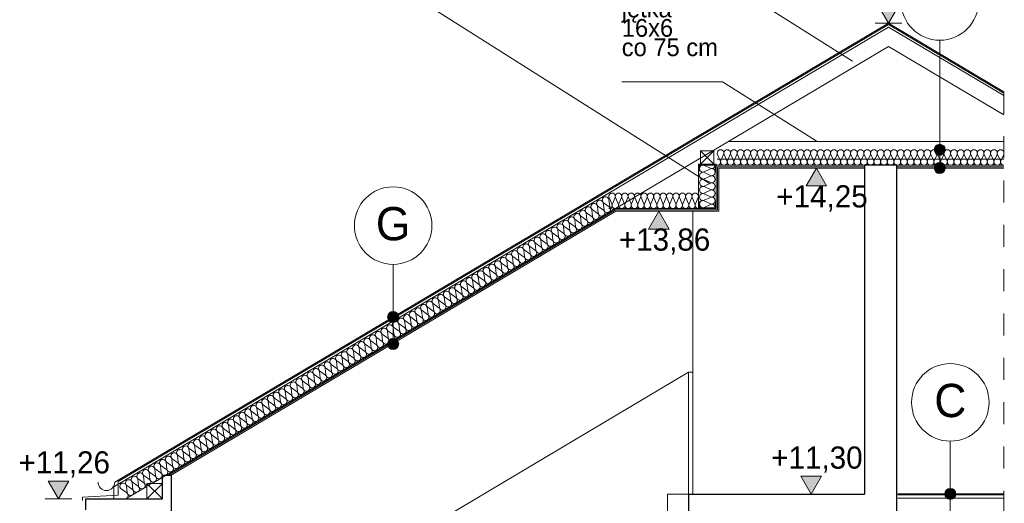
# Model space of a CAD drawing. Extents: x -394022 to -71759, y -12022 to 18278.
# Tile 26 of 91: x -237627 to -228738, y 7768 to 12132. Entities that reach past the tile are written whole.
import ezdxf

# ---------------------------------------------------------------- set-up
doc = ezdxf.new("R2010")
doc.units = 0
doc.header["$MEASUREMENT"] = 0
doc.linetypes.add('Przerywana', pattern=[400, 200, -200])
for name, color, linetype in [('Arch opisy', 7, 'Continuous'), ('Arch wymiary', 7, 'Continuous'), ('INWENT STROPY', 7, 'Continuous')]:
    doc.layers.add(name, color=color, linetype=linetype)
for name, color, linetype, lineweight in [('Arch opisy_Nr_Pióra__21', 7, 'Continuous', 13), ('Arch wymiary_Nr_Pióra__21', 7, 'Continuous', 13), ('INWENT BALUSTRADY_Nr_Pióra__21', 7, 'Continuous', 13), ('INWENT DACH_Nr_Pióra__5', 7, 'Continuous', 13), ('INWENT ODWODNIENIE_Nr_Pióra__5', 7, 'Continuous', 13), ('INWENT OPISY_Nr_Pióra__21', 7, 'Continuous', 13), ('INWENT OPISY_Nr_Pióra__5', 7, 'Continuous', 13), ('INWENT STROPY_Nr_Pióra__21', 7, 'Continuous', 13), ('INWENT.ŚCIANY_Nr_Pióra__1', 7, 'Continuous', 25), ('INWENT.ŚCIANY_Nr_Pióra__21', 7, 'Continuous', 13), ('Inwentaryzacja Konst._Nr_Pióra__5', 7, 'Continuous', 13), ('Istniejące schody_Nr_Pióra__1', 7, 'Continuous', 25), ('Istniejące schody_Nr_Pióra__21', 7, 'Continuous', 13)]:
    doc.layers.add(name, color=color, linetype=linetype, lineweight=lineweight)
for name, color, linetype, lineweight, true_color in [('INWENT STROPY_Nr_Pióra__2', 7, 'Continuous', 13, 0x7f7f7f), ('INWENT STROPY_Nr_Pióra__25', 7, 'Continuous', 15, 0x40a5ff), ('Inwentaryzacja Konst._Nr_Pióra__24', 7, 'Continuous', 13, 0x029e21)]:
    doc.layers.add(name, color=color, linetype=linetype, lineweight=lineweight, true_color=true_color)
doc.styles.add('GENERATED_STYLE_1', font='txt')
doc.styles.add('GENERATED_STYLE_2', font='txt')
doc.styles.add('GENERATED_STYLE_8', font='txt')

# ---------------------------------------------------------------- blocks, each defined once
blk = doc.blocks.new('Izolacja cieplna 14_112', base_point=(-231499.2, 10428.2))
at = {"layer": 'INWENT STROPY_Nr_Pióra__2', "linetype": 'Continuous'}
for p, q in [((-232281.1, 10469.9), (-232305.1, 10526.5)), ((-232252.2, 10526.5), (-232276.3, 10469.9)), ((-232223.4, 10469.9), (-232247.4, 10526.5)), ((-232194.5, 10526.5), (-232218.5, 10469.9)), ((-232165.6, 10469.9), (-232189.6, 10526.5)), ((-232136.8, 10526.5), (-232160.8, 10469.9)), ((-232107.9, 10469.9), (-232131.9, 10526.5)), ((-232079, 10526.5), (-232103, 10469.9)), ((-232050.2, 10469.9), (-232074.2, 10526.5)), ((-232021.3, 10526.5), (-232045.3, 10469.9)), ((-231992.4, 10469.9), (-232016.4, 10526.5)), ((-231963.6, 10526.5), (-231987.6, 10469.9)), ((-231934.7, 10469.9), (-231958.7, 10526.5)), ((-231905.8, 10526.5), (-231929.8, 10469.9)), ((-231877, 10469.9), (-231901, 10526.5)), ((-231848.1, 10526.5), (-231872.1, 10469.9)), ((-231819.2, 10469.9), (-231843.2, 10526.5)), ((-231790.3, 10526.5), (-231814.4, 10469.9)), ((-231761.5, 10469.9), (-231785.5, 10526.5)), ((-231732.6, 10526.5), (-231756.6, 10469.9)), ((-231703.7, 10469.9), (-231727.8, 10526.5)), ((-231674.9, 10526.5), (-231698.9, 10469.9)), ((-231646, 10469.9), (-231670, 10526.5)), ((-231617.1, 10526.5), (-231641.2, 10469.9)), ((-231588.3, 10469.9), (-231612.3, 10526.5)), ((-231559.4, 10526.5), (-231583.4, 10469.9)), ((-231530.5, 10469.9), (-231554.6, 10526.5)), ((-231501.7, 10526.5), (-231525.7, 10469.9))]:
    blk.add_line(p, q, dxfattribs=at)
for centre, start_param, end_param in [((-232278.7, 10538.4), 1.158003, 5.125183), ((-232220.9, 10538.4), 1.158003, 5.125183), ((-232163.2, 10538.4), 1.158003, 5.125183), ((-232105.5, 10538.4), 1.158003, 5.125183), ((-232047.7, 10538.4), 1.158003, 5.125183), ((-231990, 10538.4), 1.158003, 5.125183), ((-231932.3, 10538.4), 1.158003, 5.125183), ((-231874.5, 10538.4), 1.158003, 5.125183), ((-231816.8, 10538.4), 1.158003, 5.125183), ((-231759.1, 10538.4), 1.158003, 5.125183), ((-231701.3, 10538.4), 1.158003, 5.125183), ((-231643.6, 10538.4), 1.158003, 5.125183), ((-231585.8, 10538.4), 1.158003, 5.125183), ((-231528.1, 10538.4), 1.158003, 5.125183), ((-232307.5, 10458), 0, 1.983589), ((-232249.8, 10458), 4.299595, 8.266774), ((-232192.1, 10458), 4.299595, 8.266774), ((-232134.3, 10458), 4.299595, 8.266774), ((-232076.6, 10458), 4.299595, 8.266774), ((-232018.9, 10458), 4.299595, 8.266774), ((-231961.1, 10458), 4.299595, 8.266774), ((-231903.4, 10458), 4.299595, 8.266774), ((-231845.7, 10458), 4.299595, 8.266774), ((-231787.9, 10458), 4.299595, 8.266774), ((-231730.2, 10458), 4.299595, 8.266774), ((-231672.5, 10458), 4.299595, 8.266774), ((-231614.7, 10458), 4.299595, 8.266774), ((-231557, 10458), 4.299595, 8.266774), ((-231499.2, 10458), 4.299596, 6.283185)]:
    blk.add_ellipse(centre, major_axis=(0, -29.8), ratio=0.969537, start_param=start_param, end_param=end_param, dxfattribs=at)
blk = doc.blocks.new('Izolacja cieplna 14_113', base_point=(-228740.7, 10818.2))
at = {"layer": 'INWENT STROPY_Nr_Pióra__2', "linetype": 'Continuous'}
for p, q in [((-231301.7, 10859.9), (-231326.7, 10916.5)), ((-231271.6, 10916.5), (-231296.6, 10859.9)), ((-231241.5, 10859.9), (-231266.5, 10916.5)), ((-231211.4, 10916.5), (-231236.4, 10859.9)), ((-231181.3, 10859.9), (-231206.3, 10916.5)), ((-231151.2, 10916.5), (-231176.2, 10859.9)), ((-231121.1, 10859.9), (-231146.1, 10916.5)), ((-231091, 10916.5), (-231116, 10859.9)), ((-231060.9, 10859.9), (-231085.9, 10916.5)), ((-231030.8, 10916.5), (-231055.8, 10859.9)), ((-231000.7, 10859.9), (-231025.7, 10916.5)), ((-230970.6, 10916.5), (-230995.6, 10859.9)), ((-230940.5, 10859.9), (-230965.5, 10916.5)), ((-230910.4, 10916.5), (-230935.4, 10859.9)), ((-230880.3, 10859.9), (-230905.3, 10916.5)), ((-230850.2, 10916.5), (-230875.2, 10859.9)), ((-230820.1, 10859.9), (-230845.1, 10916.5)), ((-230790, 10916.5), (-230815, 10859.9)), ((-230759.9, 10859.9), (-230784.9, 10916.5)), ((-230729.8, 10916.5), (-230754.8, 10859.9)), ((-230699.7, 10859.9), (-230724.7, 10916.5)), ((-230669.6, 10916.5), (-230694.6, 10859.9)), ((-230639.5, 10859.9), (-230664.5, 10916.5)), ((-230609.4, 10916.5), (-230634.4, 10859.9)), ((-230579.3, 10859.9), (-230604.3, 10916.5)), ((-230549.2, 10916.5), (-230574.2, 10859.9)), ((-230519.1, 10859.9), (-230544.1, 10916.5)), ((-230489, 10916.5), (-230514, 10859.9)), ((-230458.9, 10859.9), (-230483.9, 10916.5)), ((-230428.8, 10916.5), (-230453.8, 10859.9)), ((-230398.7, 10859.9), (-230423.7, 10916.5)), ((-230368.6, 10916.5), (-230393.6, 10859.9)), ((-230338.5, 10859.9), (-230363.5, 10916.5)), ((-230308.4, 10916.5), (-230333.4, 10859.9)), ((-230278.3, 10859.9), (-230303.3, 10916.5)), ((-230248.2, 10916.5), (-230273.2, 10859.9)), ((-230218.1, 10859.9), (-230243.1, 10916.5)), ((-230188, 10916.5), (-230213, 10859.9)), ((-230157.9, 10859.9), (-230182.9, 10916.5)), ((-230127.8, 10916.5), (-230152.8, 10859.9)), ((-230097.7, 10859.9), (-230122.7, 10916.5)), ((-230067.6, 10916.5), (-230092.6, 10859.9)), ((-230037.5, 10859.9), (-230062.5, 10916.5)), ((-230007.4, 10916.5), (-230032.4, 10859.9)), ((-229977.3, 10859.9), (-230002.3, 10916.5)), ((-229947.2, 10916.5), (-229972.2, 10859.9)), ((-229917.1, 10859.9), (-229942.1, 10916.5)), ((-229887, 10916.5), (-229912, 10859.9)), ((-229856.9, 10859.9), (-229881.9, 10916.5)), ((-229826.8, 10916.5), (-229851.8, 10859.9)), ((-229796.7, 10859.9), (-229821.7, 10916.5)), ((-229766.6, 10916.5), (-229791.6, 10859.9)), ((-229736.5, 10859.9), (-229761.5, 10916.5)), ((-229706.4, 10916.5), (-229731.4, 10859.9)), ((-229676.3, 10859.9), (-229701.3, 10916.5)), ((-229646.2, 10916.5), (-229671.2, 10859.9)), ((-229616.1, 10859.9), (-229641.1, 10916.5)), ((-229586, 10916.5), (-229611, 10859.9)), ((-229555.9, 10859.9), (-229580.9, 10916.5)), ((-229525.8, 10916.5), (-229550.8, 10859.9)), ((-229495.7, 10859.9), (-229520.7, 10916.5)), ((-229465.6, 10916.5), (-229490.6, 10859.9)), ((-229435.5, 10859.9), (-229460.5, 10916.5)), ((-229405.4, 10916.5), (-229430.4, 10859.9)), ((-229375.3, 10859.9), (-229400.3, 10916.5)), ((-229345.2, 10916.5), (-229370.2, 10859.9)), ((-229315.1, 10859.9), (-229340.1, 10916.5)), ((-229285, 10916.5), (-229310, 10859.9)), ((-229254.9, 10859.9), (-229279.9, 10916.5)), ((-229224.8, 10916.5), (-229249.8, 10859.9)), ((-229194.7, 10859.9), (-229219.7, 10916.5)), ((-229164.6, 10916.5), (-229189.6, 10859.9)), ((-229134.5, 10859.9), (-229159.5, 10916.5)), ((-229104.4, 10916.5), (-229129.4, 10859.9)), ((-229074.3, 10859.9), (-229099.3, 10916.5)), ((-229044.2, 10916.5), (-229069.2, 10859.9)), ((-229014.1, 10859.9), (-229039.1, 10916.5)), ((-228984, 10916.5), (-229009, 10859.9)), ((-228953.9, 10859.9), (-228978.9, 10916.5)), ((-228923.8, 10916.5), (-228948.8, 10859.9)), ((-228893.7, 10859.9), (-228918.7, 10916.5)), ((-228863.6, 10916.5), (-228888.6, 10859.9)), ((-228833.5, 10859.9), (-228858.5, 10916.5)), ((-228803.4, 10916.5), (-228828.4, 10859.9)), ((-228773.3, 10859.9), (-228798.3, 10916.5)), ((-228743.2, 10916.5), (-228768.2, 10859.9))]:
    blk.add_line(p, q, dxfattribs=at)
for centre, start_param, end_param in [((-231299.1, 10928.4), 2.728799, 6.695979), ((-231238.9, 10928.4), 2.728799, 6.695979), ((-231178.7, 10928.4), 2.728799, 6.695979), ((-231118.5, 10928.4), 2.728799, 6.695979), ((-231058.3, 10928.4), 2.728799, 6.695979), ((-230998.1, 10928.4), 2.728799, 6.695979), ((-230938, 10928.4), 2.728799, 6.695979), ((-230877.8, 10928.4), 2.728799, 6.695979), ((-230817.6, 10928.4), 2.728799, 6.695979), ((-230757.4, 10928.4), 2.728799, 6.695979), ((-230697.2, 10928.4), 2.728799, 6.695979), ((-230637, 10928.4), 2.728799, 6.695979), ((-230576.8, 10928.4), 2.728799, 6.695979), ((-230516.6, 10928.4), 2.728799, 6.695979), ((-230456.4, 10928.4), 2.728799, 6.695979), ((-230396.2, 10928.4), 2.728799, 6.695979), ((-230336, 10928.4), 2.728799, 6.695979), ((-230275.8, 10928.4), 2.728799, 6.695979), ((-230215.6, 10928.4), 2.728799, 6.695979), ((-230155.4, 10928.4), 2.728799, 6.695979), ((-230095.2, 10928.4), 2.728799, 6.695979), ((-230035, 10928.4), 2.728799, 6.695979), ((-229974.8, 10928.4), 2.728799, 6.695979), ((-229914.6, 10928.4), 2.728799, 6.695979), ((-229854.4, 10928.4), 2.728799, 6.695979), ((-229794.2, 10928.4), 2.728799, 6.695979), ((-229734, 10928.4), 2.728799, 6.695979), ((-229673.8, 10928.4), 2.728799, 6.695979), ((-229613.6, 10928.4), 2.728799, 6.695979), ((-229553.4, 10928.4), 2.728799, 6.695979), ((-229493.2, 10928.4), 2.728799, 6.695979), ((-229433, 10928.4), 2.728799, 6.695979), ((-229372.8, 10928.4), 2.728799, 6.695979), ((-229312.6, 10928.4), 2.728799, 6.695979), ((-229252.4, 10928.4), 2.728799, 6.695979), ((-229192.2, 10928.4), 2.728799, 6.695979), ((-229132, 10928.4), 2.728799, 6.695979), ((-229071.8, 10928.4), 2.728799, 6.695979), ((-229011.6, 10928.4), 2.728799, 6.695979), ((-228951.4, 10928.4), 2.728799, 6.695979), ((-228891.2, 10928.4), 2.728799, 6.695979), ((-228831, 10928.4), 2.728799, 6.695979), ((-228770.8, 10928.4), 2.728799, 6.695979), ((-231329.2, 10848), 1.570796, 3.554385), ((-231269, 10848), 5.870392, 9.837571), ((-231208.8, 10848), 5.870392, 9.837571), ((-231148.6, 10848), 5.870392, 9.837571), ((-231088.4, 10848), 5.870392, 9.837571), ((-231028.2, 10848), 5.870392, 9.837571), ((-230968, 10848), 5.870392, 9.837571), ((-230907.8, 10848), 5.870392, 9.837571), ((-230847.7, 10848), 5.870392, 9.837571), ((-230787.5, 10848), 5.870392, 9.837571), ((-230727.3, 10848), 5.870392, 9.837571), ((-230667.1, 10848), 5.870392, 9.837571), ((-230606.9, 10848), 5.870392, 9.837571), ((-230546.7, 10848), 5.870392, 9.837571), ((-230486.5, 10848), 5.870392, 9.837571), ((-230426.3, 10848), 5.870392, 9.837571), ((-230366.1, 10848), 5.870392, 9.837571), ((-230305.9, 10848), 5.870392, 9.837571), ((-230245.7, 10848), 5.870392, 9.837571), ((-230185.5, 10848), 5.870392, 9.837571), ((-230125.3, 10848), 5.870392, 9.837571), ((-230065.1, 10848), 5.870392, 9.837571), ((-230004.9, 10848), 5.870392, 9.837571), ((-229944.7, 10848), 5.870392, 9.837571), ((-229884.5, 10848), 5.870392, 9.837571), ((-229824.3, 10848), 5.870392, 9.837571), ((-229764.1, 10848), 5.870392, 9.837571), ((-229703.9, 10848), 5.870392, 9.837571), ((-229643.7, 10848), 5.870392, 9.837571), ((-229583.5, 10848), 5.870392, 9.837571), ((-229523.3, 10848), 5.870392, 9.837571), ((-229463.1, 10848), 5.870392, 9.837571), ((-229402.9, 10848), 5.870392, 9.837571), ((-229342.7, 10848), 5.870392, 9.837571), ((-229282.5, 10848), 5.870392, 9.837571), ((-229222.3, 10848), 5.870392, 9.837571), ((-229162.1, 10848), 5.870392, 9.837571), ((-229101.9, 10848), 5.870392, 9.837571), ((-229041.7, 10848), 5.870392, 9.837571), ((-228981.5, 10848), 5.870392, 9.837571), ((-228921.3, 10848), 5.870392, 9.837571), ((-228861.1, 10848), 5.870392, 9.837571), ((-228800.9, 10848), 5.870392, 9.837571), ((-228740.7, 10848), 5.870392, 7.853982)]:
    blk.add_ellipse(centre, major_axis=(-30.1, 0), ratio=0.989212, start_param=start_param, end_param=end_param, dxfattribs=at)
blk = doc.blocks.new('Izolacja cieplna 14_114', base_point=(-232255.8, 10425.4))
at = {"layer": 'INWENT STROPY_Nr_Pióra__2', "linetype": 'Continuous'}
for p, q in [((-232308, 10508.7), (-232300.5, 10447.4)), ((-232461.8, 10417.5), (-232454.2, 10356.2)), ((-232407.3, 10384), (-232457.5, 10420)), ((-232410.5, 10447.9), (-232403, 10386.6)), ((-232356.1, 10414.4), (-232406.2, 10450.4)), ((-232359.3, 10478.3), (-232351.7, 10417)), ((-232304.8, 10444.8), (-232355, 10480.8)), ((-232615.5, 10326.3), (-232608, 10265)), ((-232561, 10292.9), (-232611.2, 10328.9)), ((-232564.3, 10356.7), (-232556.7, 10295.4)), ((-232509.8, 10323.3), (-232560, 10359.3)), ((-232513, 10387.1), (-232505.5, 10325.8)), ((-232458.5, 10353.6), (-232508.7, 10389.7)), ((-232769.2, 10235.1), (-232761.7, 10173.8)), ((-232714.8, 10201.7), (-232764.9, 10237.7)), ((-232718, 10265.5), (-232710.5, 10204.2)), ((-232663.5, 10232.1), (-232713.7, 10268.1)), ((-232666.8, 10295.9), (-232659.2, 10234.6)), ((-232612.3, 10262.5), (-232662.4, 10298.5)), ((-232923, 10143.9), (-232915.4, 10082.6)), ((-232868.5, 10110.5), (-232918.7, 10146.5)), ((-232871.7, 10174.3), (-232864.2, 10113)), ((-232817.2, 10140.9), (-232867.4, 10176.9)), ((-232820.5, 10204.7), (-232812.9, 10143.4)), ((-232766, 10171.3), (-232816.2, 10207.3)), ((-233076.7, 10052.8), (-233069.2, 9991.5)), ((-233022.2, 10019.3), (-233072.4, 10055.3)), ((-233025.5, 10083.2), (-233017.9, 10021.9)), ((-232971, 10049.7), (-233021.2, 10085.7)), ((-232974.2, 10113.5), (-232966.7, 10052.3)), ((-232919.7, 10080.1), (-232969.9, 10116.1)), ((-233230.4, 9961.6), (-233222.9, 9900.3)), ((-233176, 9928.1), (-233226.1, 9964.1)), ((-233179.2, 9992), (-233171.7, 9930.7)), ((-233124.7, 9958.5), (-233174.9, 9994.5)), ((-233127.9, 10022.4), (-233120.4, 9961.1)), ((-233073.5, 9988.9), (-233123.6, 10024.9)), ((-233384.2, 9870.4), (-233376.6, 9809.1)), ((-233329.7, 9836.9), (-233379.9, 9872.9)), ((-233332.9, 9900.8), (-233325.4, 9839.5)), ((-233278.4, 9867.3), (-233328.6, 9903.3)), ((-233281.7, 9931.2), (-233274.1, 9869.9)), ((-233227.2, 9897.7), (-233277.4, 9933.7)), ((-233537.9, 9779.2), (-233530.4, 9717.9)), ((-233483.4, 9745.8), (-233533.6, 9781.8)), ((-233486.7, 9809.6), (-233479.1, 9748.3)), ((-233432.2, 9776.1), (-233482.3, 9812.2)), ((-233435.4, 9840), (-233427.9, 9778.7)), ((-233380.9, 9806.5), (-233431.1, 9842.5)), ((-233637.1, 9654.6), (-233687.3, 9690.6)), ((-233640.4, 9718.4), (-233632.8, 9657.1)), ((-233585.9, 9685), (-233636.1, 9721)), ((-233589.1, 9748.8), (-233581.6, 9687.5)), ((-233534.7, 9715.4), (-233584.8, 9751.4)), ((-233794.1, 9627.2), (-233786.6, 9565.9)), ((-233739.6, 9593.8), (-233789.8, 9629.8)), ((-233742.9, 9657.6), (-233735.3, 9596.3)), ((-233688.4, 9624.2), (-233738.6, 9660.2)), ((-233691.6, 9688), (-233684.1, 9626.7)), ((-233947.8, 9536), (-233940.3, 9474.8)), ((-233893.4, 9502.6), (-233943.5, 9538.6)), ((-233896.6, 9566.4), (-233889.1, 9505.2)), ((-233842.1, 9533), (-233892.3, 9569)), ((-233845.4, 9596.8), (-233837.8, 9535.5)), ((-233790.9, 9563.4), (-233841.1, 9599.4)), ((-234101.6, 9444.9), (-234094, 9383.6)), ((-234047.1, 9411.4), (-234097.3, 9447.4)), ((-234050.3, 9475.3), (-234042.8, 9414)), ((-233995.9, 9441.8), (-234046, 9477.8)), ((-233999.1, 9505.7), (-233991.6, 9444.4)), ((-233944.6, 9472.2), (-233994.8, 9508.2)), ((-234255.3, 9353.7), (-234247.8, 9292.4)), ((-234200.8, 9320.2), (-234251, 9356.2)), ((-234204.1, 9384.1), (-234196.5, 9322.8)), ((-234149.6, 9350.6), (-234199.8, 9386.6)), ((-234152.8, 9414.5), (-234145.3, 9353.2)), ((-234098.3, 9381), (-234148.5, 9417)), ((-234409, 9262.5), (-234401.5, 9201.2)), ((-234354.6, 9229), (-234404.7, 9265.1)), ((-234357.8, 9292.9), (-234350.3, 9231.6)), ((-234303.3, 9259.4), (-234353.5, 9295.4)), ((-234306.6, 9323.3), (-234299, 9262)), ((-234252.1, 9289.8), (-234302.2, 9325.8)), ((-234562.8, 9171.3), (-234555.2, 9110)), ((-234508.3, 9137.9), (-234558.5, 9173.9)), ((-234511.5, 9201.7), (-234504, 9140.4)), ((-234457.1, 9168.3), (-234507.2, 9204.3)), ((-234460.3, 9232.1), (-234452.7, 9170.8)), ((-234405.8, 9198.7), (-234456, 9234.7)), ((-234716.5, 9080.1), (-234709, 9018.8)), ((-234662, 9046.7), (-234712.2, 9082.7)), ((-234665.3, 9110.5), (-234657.7, 9049.2)), ((-234610.8, 9077.1), (-234661, 9113.1)), ((-234614, 9140.9), (-234606.5, 9079.6)), ((-234559.5, 9107.5), (-234609.7, 9143.5)), ((-234870.2, 8988.9), (-234862.7, 8927.7)), ((-234815.8, 8955.5), (-234865.9, 8991.5)), ((-234819, 9019.3), (-234811.5, 8958)), ((-234764.5, 8985.9), (-234814.7, 9021.9)), ((-234767.7, 9049.7), (-234760.2, 8988.4)), ((-234713.3, 9016.3), (-234763.4, 9052.3)), ((-235024, 8897.8), (-235016.4, 8836.5)), ((-234969.5, 8864.3), (-235019.7, 8900.3)), ((-234972.7, 8928.2), (-234965.2, 8866.9)), ((-234918.2, 8894.7), (-234968.4, 8930.7)), ((-234921.5, 8958.6), (-234913.9, 8897.3)), ((-234867, 8925.1), (-234917.2, 8961.1)), ((-235177.7, 8806.6), (-235170.2, 8745.3)), ((-235123.2, 8773.1), (-235173.4, 8809.1)), ((-235126.5, 8837), (-235118.9, 8775.7)), ((-235072, 8803.5), (-235122.2, 8839.5)), ((-235075.2, 8867.4), (-235067.7, 8806.1)), ((-235020.7, 8833.9), (-235070.9, 8869.9)), ((-235331.4, 8715.4), (-235323.9, 8654.1)), ((-235277, 8681.9), (-235327.1, 8717.9)), ((-235280.2, 8745.8), (-235272.6, 8684.5)), ((-235225.7, 8712.3), (-235275.9, 8748.3)), ((-235228.9, 8776.2), (-235221.4, 8714.9)), ((-235174.5, 8742.7), (-235224.6, 8778.7)), ((-235485.2, 8624.2), (-235477.6, 8562.9)), ((-235430.7, 8590.8), (-235480.9, 8626.8)), ((-235433.9, 8654.6), (-235426.4, 8593.3)), ((-235379.4, 8621.2), (-235429.6, 8657.2)), ((-235382.7, 8685), (-235375.1, 8623.7)), ((-235328.2, 8651.5), (-235378.4, 8687.6)), ((-235584.4, 8499.6), (-235634.6, 8535.6)), ((-235587.7, 8563.4), (-235580.1, 8502.1)), ((-235533.2, 8530), (-235583.3, 8566)), ((-235536.4, 8593.8), (-235528.9, 8532.5)), ((-235481.9, 8560.4), (-235532.1, 8596.4)), ((-235741.4, 8472.2), (-235733.8, 8410.9)), ((-235686.9, 8438.8), (-235737.1, 8474.8)), ((-235690.1, 8502.6), (-235682.6, 8441.3)), ((-235635.7, 8469.2), (-235685.8, 8505.2)), ((-235638.9, 8533), (-235631.4, 8471.7)), ((-235895.1, 8381.1), (-235887.6, 8319.8)), ((-235840.6, 8347.6), (-235890.8, 8383.6)), ((-235843.9, 8411.4), (-235836.3, 8350.2)), ((-235789.4, 8378), (-235839.6, 8414)), ((-235792.6, 8441.8), (-235785.1, 8380.5)), ((-235738.1, 8408.4), (-235788.3, 8444.4)), ((-236048.8, 8289.9), (-236041.3, 8228.6)), ((-235994.4, 8256.4), (-236044.5, 8292.4)), ((-235997.6, 8320.3), (-235990.1, 8259)), ((-235943.1, 8286.8), (-235993.3, 8322.8)), ((-235946.4, 8350.7), (-235938.8, 8289.4)), ((-235891.9, 8317.2), (-235942.1, 8353.2)), ((-236202.6, 8198.7), (-236195, 8137.4)), ((-236148.1, 8165.2), (-236198.3, 8201.2)), ((-236151.3, 8229.1), (-236143.8, 8167.8)), ((-236096.9, 8195.6), (-236147, 8231.6)), ((-236100.1, 8259.5), (-236092.5, 8198.2)), ((-236045.6, 8226), (-236095.8, 8262)), ((-236356.3, 8107.5), (-236348.8, 8046.2)), ((-236301.8, 8074), (-236352, 8110.1)), ((-236305.1, 8137.9), (-236297.5, 8076.6)), ((-236250.6, 8104.4), (-236300.8, 8140.4)), ((-236253.8, 8168.3), (-236246.3, 8107)), ((-236199.3, 8134.8), (-236249.5, 8170.8)), ((-236510, 8016.3), (-236502.5, 7955)), ((-236455.6, 7982.9), (-236505.7, 8018.9)), ((-236458.8, 8046.7), (-236451.3, 7985.4)), ((-236404.3, 8013.3), (-236454.5, 8049.3)), ((-236407.6, 8077.1), (-236400, 8015.8)), ((-236353.1, 8043.7), (-236403.2, 8079.7)), ((-236663.8, 7925.1), (-236656.2, 7863.8)), ((-236609.3, 7891.7), (-236659.5, 7927.7)), ((-236612.5, 7955.5), (-236605, 7894.2)), ((-236558, 7922.1), (-236608.2, 7958.1)), ((-236561.3, 7985.9), (-236553.7, 7924.6)), ((-236506.8, 7952.5), (-236557, 7988.5)), ((-236660.5, 7861.3), (-236710.7, 7897.3))]:
    blk.add_line(p, q, dxfattribs=at)
for centre, start_param, end_param in [((-232388.9, 10474.6), 2.728799, 6.695979), ((-232337.6, 10505), 2.728799, 6.695979), ((-232542.6, 10383.5), 2.728799, 6.695979), ((-232491.3, 10413.8), 2.728799, 6.695979), ((-232440.1, 10444.2), 2.728799, 6.695979), ((-232373.4, 10390.2), 5.870392, 9.837571), ((-232322.2, 10420.6), 5.870392, 9.837571), ((-232270.9, 10451), 5.870392, 7.853982), ((-232696.3, 10292.3), 2.728799, 6.695979), ((-232645.1, 10322.7), 2.728799, 6.695979), ((-232593.8, 10353.1), 2.728799, 6.695979), ((-232527.2, 10299.1), 5.870392, 9.837571), ((-232475.9, 10329.5), 5.870392, 9.837571), ((-232424.7, 10359.8), 5.870392, 9.837571), ((-232850, 10201.1), 2.728799, 6.695979), ((-232798.8, 10231.5), 2.728799, 6.695979), ((-232747.6, 10261.9), 2.728799, 6.695979), ((-232680.9, 10207.9), 5.870392, 9.837571), ((-232629.6, 10238.3), 5.870392, 9.837571), ((-232578.4, 10268.7), 5.870392, 9.837571), ((-233003.8, 10109.9), 2.728799, 6.695979), ((-232952.5, 10140.3), 2.728799, 6.695979), ((-232901.3, 10170.7), 2.728799, 6.695979), ((-232834.6, 10116.7), 5.870392, 9.837571), ((-232783.4, 10147.1), 5.870392, 9.837571), ((-232732.1, 10177.5), 5.870392, 9.837571), ((-233157.5, 10018.7), 2.728799, 6.695979), ((-233106.3, 10049.1), 2.728799, 6.695979), ((-233055, 10079.5), 2.728799, 6.695979), ((-232988.4, 10025.5), 5.870392, 9.837571), ((-232937.1, 10055.9), 5.870392, 9.837571), ((-232885.9, 10086.3), 5.870392, 9.837571), ((-233311.2, 9927.5), 2.728799, 6.695979), ((-233260, 9957.9), 2.728799, 6.695979), ((-233208.8, 9988.3), 2.728799, 6.695979), ((-233142.1, 9934.3), 5.870392, 9.837571), ((-233090.8, 9964.7), 5.870392, 9.837571), ((-233039.6, 9995.1), 5.870392, 9.837571), ((-233465, 9836.3), 2.728799, 6.695979), ((-233413.7, 9866.7), 2.728799, 6.695979), ((-233362.5, 9897.1), 2.728799, 6.695979), ((-233244.6, 9873.5), 5.870392, 9.837571), ((-233193.3, 9903.9), 5.870392, 9.837571), ((-233567.5, 9775.6), 2.728799, 6.695979), ((-233516.2, 9806), 2.728799, 6.695979), ((-233398.3, 9782.3), 5.870392, 9.837571), ((-233347.1, 9812.7), 5.870392, 9.837571), ((-233295.8, 9843.1), 5.870392, 9.837571), ((-233721.2, 9684.4), 2.728799, 6.695979), ((-233669.9, 9714.8), 2.728799, 6.695979), ((-233618.7, 9745.2), 2.728799, 6.695979), ((-233552, 9691.2), 5.870392, 9.837571), ((-233500.8, 9721.6), 5.870392, 9.837571), ((-233449.6, 9752), 5.870392, 9.837571), ((-233874.9, 9593.2), 2.728799, 6.695979), ((-233823.7, 9623.6), 2.728799, 6.695979), ((-233772.4, 9654), 2.728799, 6.695979), ((-233705.8, 9600), 5.870392, 9.837571), ((-233654.5, 9630.4), 5.870392, 9.837571), ((-233603.3, 9660.8), 5.870392, 9.837571), ((-234028.7, 9502), 2.728799, 6.695979), ((-233977.4, 9532.4), 2.728799, 6.695979), ((-233926.2, 9562.8), 2.728799, 6.695979), ((-233859.5, 9508.8), 5.870392, 9.837571), ((-233808.3, 9539.2), 5.870392, 9.837571), ((-233757, 9569.6), 5.870392, 9.837571), ((-234182.4, 9410.8), 2.728799, 6.695979), ((-234131.1, 9441.2), 2.728799, 6.695979), ((-234079.9, 9471.6), 2.728799, 6.695979), ((-234013.2, 9417.6), 5.870392, 9.837571), ((-233962, 9448), 5.870392, 9.837571), ((-233910.7, 9478.4), 5.870392, 9.837571), ((-234336.1, 9319.6), 2.728799, 6.695979), ((-234284.9, 9350), 2.728799, 6.695979), ((-234233.6, 9380.4), 2.728799, 6.695979), ((-234167, 9326.4), 5.870392, 9.837571), ((-234115.7, 9356.8), 5.870392, 9.837571), ((-234064.5, 9387.2), 5.870392, 9.837571), ((-234489.8, 9228.5), 2.728799, 6.695979), ((-234438.6, 9258.9), 2.728799, 6.695979), ((-234387.4, 9289.2), 2.728799, 6.695979), ((-234320.7, 9235.2), 5.870392, 9.837571), ((-234269.5, 9265.6), 5.870392, 9.837571), ((-234218.2, 9296), 5.870392, 9.837571), ((-234643.6, 9137.3), 2.728799, 6.695979), ((-234592.3, 9167.7), 2.728799, 6.695979), ((-234541.1, 9198.1), 2.728799, 6.695979), ((-234474.4, 9144.1), 5.870392, 9.837571), ((-234423.2, 9174.5), 5.870392, 9.837571), ((-234371.9, 9204.9), 5.870392, 9.837571), ((-234797.3, 9046.1), 2.728799, 6.695979), ((-234746.1, 9076.5), 2.728799, 6.695979), ((-234694.8, 9106.9), 2.728799, 6.695979), ((-234628.2, 9052.9), 5.870392, 9.837571), ((-234576.9, 9083.3), 5.870392, 9.837571), ((-234525.7, 9113.7), 5.870392, 9.837571), ((-234951, 8954.9), 2.728799, 6.695979), ((-234899.8, 8985.3), 2.728799, 6.695979), ((-234848.6, 9015.7), 2.728799, 6.695979), ((-234781.9, 8961.7), 5.870392, 9.837571), ((-234730.6, 8992.1), 5.870392, 9.837571), ((-234679.4, 9022.5), 5.870392, 9.837571), ((-235104.8, 8863.7), 2.728799, 6.695979), ((-235053.5, 8894.1), 2.728799, 6.695979), ((-235002.3, 8924.5), 2.728799, 6.695979), ((-234935.6, 8870.5), 5.870392, 9.837571), ((-234884.4, 8900.9), 5.870392, 9.837571), ((-234833.1, 8931.3), 5.870392, 9.837571), ((-235258.5, 8772.5), 2.728799, 6.695979), ((-235207.3, 8802.9), 2.728799, 6.695979), ((-235156, 8833.3), 2.728799, 6.695979), ((-235089.4, 8779.3), 5.870392, 9.837571), ((-235038.1, 8809.7), 5.870392, 9.837571), ((-234986.9, 8840.1), 5.870392, 9.837571), ((-235412.2, 8681.4), 2.728799, 6.695979), ((-235361, 8711.7), 2.728799, 6.695979), ((-235309.8, 8742.1), 2.728799, 6.695979), ((-235243.1, 8688.1), 5.870392, 9.837571), ((-235191.8, 8718.5), 5.870392, 9.837571), ((-235140.6, 8748.9), 5.870392, 9.837571), ((-235514.7, 8620.6), 2.728799, 6.695979), ((-235463.5, 8651), 2.728799, 6.695979), ((-235345.6, 8627.4), 5.870392, 9.837571), ((-235294.3, 8657.7), 5.870392, 9.837571), ((-235668.5, 8529.4), 2.728799, 6.695979), ((-235617.2, 8559.8), 2.728799, 6.695979), ((-235566, 8590.2), 2.728799, 6.695979), ((-235499.3, 8536.2), 5.870392, 9.837571), ((-235448.1, 8566.6), 5.870392, 9.837571), ((-235396.8, 8597), 5.870392, 9.837571), ((-235822.2, 8438.2), 2.728799, 6.695979), ((-235770.9, 8468.6), 2.728799, 6.695979), ((-235719.7, 8499), 2.728799, 6.695979), ((-235653, 8445), 5.870392, 9.837571), ((-235601.8, 8475.4), 5.870392, 9.837571), ((-235550.5, 8505.8), 5.870392, 9.837571), ((-235975.9, 8347), 2.728799, 6.695979), ((-235924.7, 8377.4), 2.728799, 6.695979), ((-235873.4, 8407.8), 2.728799, 6.695979), ((-235806.8, 8353.8), 5.870392, 9.837571), ((-235755.5, 8384.2), 5.870392, 9.837571), ((-235704.3, 8414.6), 5.870392, 9.837571), ((-236129.7, 8255.8), 2.728799, 6.695979), ((-236078.4, 8286.2), 2.728799, 6.695979), ((-236027.2, 8316.6), 2.728799, 6.695979), ((-235960.5, 8262.6), 5.870392, 9.837571), ((-235909.3, 8293), 5.870392, 9.837571), ((-235858, 8323.4), 5.870392, 9.837571), ((-236283.4, 8164.6), 2.728799, 6.695979), ((-236232.1, 8195), 2.728799, 6.695979), ((-236180.9, 8225.4), 2.728799, 6.695979), ((-236114.2, 8171.4), 5.870392, 9.837571), ((-236063, 8201.8), 5.870392, 9.837571), ((-236011.7, 8232.2), 5.870392, 9.837571), ((-236437.1, 8073.5), 2.728799, 6.695979), ((-236385.9, 8103.9), 2.728799, 6.695979), ((-236334.6, 8134.2), 2.728799, 6.695979), ((-236268, 8080.3), 5.870392, 9.837571), ((-236216.7, 8110.6), 5.870392, 9.837571), ((-236165.5, 8141), 5.870392, 9.837571), ((-236590.8, 7982.3), 2.728799, 6.695979), ((-236539.6, 8012.7), 2.728799, 6.695979), ((-236488.4, 8043.1), 2.728799, 6.695979), ((-236421.7, 7989.1), 5.870392, 9.837571), ((-236370.4, 8019.5), 5.870392, 9.837571), ((-236319.2, 8049.9), 5.870392, 9.837571), ((-236693.3, 7921.5), 2.728799, 6.695979), ((-236642.1, 7951.9), 2.728799, 6.695979), ((-236575.4, 7897.9), 5.870392, 9.837571), ((-236524.2, 7928.3), 5.870392, 9.837571), ((-236472.9, 7958.7), 5.870392, 9.837571), ((-236677.9, 7837.1), 1.570796, 3.554385), ((-236626.7, 7867.5), 5.870392, 9.837571)]:
    blk.add_ellipse(centre, major_axis=(-25.6, -15.2), ratio=0.999496, start_param=start_param, end_param=end_param, dxfattribs=at)
blk = doc.blocks.new('Izolacja cieplna 14_115', base_point=(-231349.2, 10820.7))
at = {"layer": 'INWENT STROPY_Nr_Pióra__2', "linetype": 'Continuous'}
for p, q in [((-231447.5, 10818), (-231391, 10791.3)), ((-231391, 10785.9), (-231447.5, 10759.2)), ((-231447.5, 10753.8), (-231391, 10727.1)), ((-231391, 10721.7), (-231447.5, 10695)), ((-231447.5, 10689.7), (-231391, 10663)), ((-231391, 10657.6), (-231447.5, 10630.9)), ((-231447.5, 10625.5), (-231391, 10598.8)), ((-231391, 10593.4), (-231447.5, 10566.7)), ((-231447.5, 10561.3), (-231391, 10534.6)), ((-231391, 10529.2), (-231447.5, 10502.5)), ((-231447.5, 10497.2), (-231391, 10470.5)), ((-231391, 10465.1), (-231447.5, 10438.4))]:
    blk.add_line(p, q, dxfattribs=at)
for centre, start_param, end_param in [((-231459.5, 10788.6), 2.728799, 6.695979), ((-231459.5, 10724.4), 2.728799, 6.695979), ((-231379, 10820.7), 5.870392, 7.853982), ((-231379, 10756.5), 5.870392, 9.837571), ((-231459.5, 10660.3), 2.728799, 6.695979), ((-231379, 10692.3), 5.870392, 9.837571), ((-231459.5, 10596.1), 2.728799, 6.695979), ((-231379, 10628.2), 5.870392, 9.837571), ((-231379, 10564), 5.870392, 9.837571), ((-231459.5, 10531.9), 2.728799, 6.695979), ((-231459.5, 10467.8), 2.728799, 6.695979), ((-231379, 10499.8), 5.870392, 9.837571), ((-231379, 10435.7), 1.570796, 3.554385)]:
    blk.add_ellipse(centre, major_axis=(0, -32.1), ratio=0.92805, start_param=start_param, end_param=end_param, dxfattribs=at)
blk = doc.blocks.new('Linia_23', base_point=(-229225, 7458.2))
at = {"layer": 'Arch opisy_Nr_Pióra__21', "linetype": 'Continuous'}
for points in [[(-229175, 7853.2), (-229178.8, 7872.3), (-229189.6, 7888.5), (-229205.8, 7899.4), (-229225, 7903.2), (-229244.1, 7899.4), (-229260.3, 7888.5), (-229271.2, 7872.3), (-229275, 7853.2), (-229271.2, 7834), (-229260.3, 7817.8), (-229244.1, 7807), (-229225, 7803.2), (-229205.8, 7807), (-229189.6, 7817.8), (-229178.8, 7834)], [(-229175, 7458.2), (-229178.8, 7477.3), (-229189.6, 7493.5), (-229205.8, 7504.4), (-229225, 7508.2), (-229244.1, 7504.4), (-229260.3, 7493.5), (-229271.2, 7477.3), (-229275, 7458.2), (-229271.2, 7439), (-229260.3, 7422.8), (-229244.1, 7412), (-229225, 7408.2), (-229205.8, 7412), (-229189.6, 7422.8), (-229178.8, 7439)]]:
    blk.add_hatch(color=256, dxfattribs=at).paths.add_polyline_path(points, flags=0)
blk.add_line((-229225, 7508.2), (-229225, 7803.2), dxfattribs=at)
for centre in [(-229225, 7853.2), (-229225, 7458.2)]:
    blk.add_circle(centre, 50, dxfattribs=at)
blk = doc.blocks.new('Linia_24', base_point=(-229225, 7853.2))
at = {"layer": 'Arch opisy_Nr_Pióra__21', "linetype": 'Continuous'}
blk.add_line((-229225, 7853.2), (-229225, 8328.8), dxfattribs=at)
blk.add_circle((-229225, 8678.8), 350, dxfattribs=at)
blk = doc.blocks.new('Linia_25', base_point=(-229320.2, 10793.2))
at = {"layer": 'Arch opisy_Nr_Pióra__21', "linetype": 'Continuous'}
for points in [[(-229270.2, 10958.2), (-229274, 10977.3), (-229284.9, 10993.5), (-229301.1, 11004.4), (-229320.2, 11008.2), (-229339.4, 11004.4), (-229355.6, 10993.5), (-229366.4, 10977.3), (-229370.2, 10958.2), (-229366.4, 10939), (-229355.6, 10922.8), (-229339.4, 10912), (-229320.2, 10908.2), (-229301.1, 10912), (-229284.9, 10922.8), (-229274, 10939)], [(-229270.2, 10793.2), (-229274, 10812.3), (-229284.9, 10828.5), (-229301.1, 10839.4), (-229320.2, 10843.2), (-229339.4, 10839.4), (-229355.6, 10828.5), (-229366.4, 10812.3), (-229370.2, 10793.2), (-229366.4, 10774), (-229355.6, 10757.8), (-229339.4, 10747), (-229320.2, 10743.2), (-229301.1, 10747), (-229284.9, 10757.8), (-229274, 10774)]]:
    blk.add_hatch(color=256, dxfattribs=at).paths.add_polyline_path(points, flags=0)
blk.add_line((-229320.2, 10843.2), (-229320.2, 10908.2), dxfattribs=at)
for centre in [(-229320.2, 10958.2), (-229320.2, 10793.2)]:
    blk.add_circle(centre, 50, dxfattribs=at)
blk = doc.blocks.new('Linia_26', base_point=(-229320.2, 10958.2))
at = {"layer": 'Arch opisy_Nr_Pióra__21', "linetype": 'Continuous'}
blk.add_line((-229320.2, 10958.2), (-229320.2, 11946.6), dxfattribs=at)
blk.add_circle((-229320.2, 12296.6), 350, dxfattribs=at)
blk = doc.blocks.new('Linia_27', base_point=(-234255.6, 9205.8))
at = {"layer": 'Arch opisy_Nr_Pióra__21', "linetype": 'Continuous'}
for points in [[(-234205.6, 9448.5), (-234209.4, 9467.7), (-234220.2, 9483.9), (-234236.4, 9494.7), (-234255.6, 9498.5), (-234274.7, 9494.7), (-234290.9, 9483.9), (-234301.8, 9467.7), (-234305.6, 9448.5), (-234301.8, 9429.4), (-234290.9, 9413.2), (-234274.7, 9402.4), (-234255.6, 9398.5), (-234236.4, 9402.4), (-234220.2, 9413.2), (-234209.4, 9429.4)], [(-234205.6, 9205.8), (-234209.4, 9225), (-234220.2, 9241.2), (-234236.4, 9252), (-234255.6, 9255.8), (-234274.7, 9252), (-234290.9, 9241.2), (-234301.8, 9225), (-234305.6, 9205.8), (-234301.8, 9186.7), (-234290.9, 9170.5), (-234274.7, 9159.6), (-234255.6, 9155.8), (-234236.4, 9159.6), (-234220.2, 9170.5), (-234209.4, 9186.7)]]:
    blk.add_hatch(color=256, dxfattribs=at).paths.add_polyline_path(points, flags=0)
blk.add_line((-234255.6, 9255.8), (-234255.6, 9398.5), dxfattribs=at)
for centre in [(-234255.6, 9448.5), (-234255.6, 9205.8)]:
    blk.add_circle(centre, 50, dxfattribs=at)
blk = doc.blocks.new('Linia_28', base_point=(-234255.6, 9448.5))
at = {"layer": 'Arch opisy_Nr_Pióra__21', "linetype": 'Continuous'}
blk.add_line((-234255.6, 9448.5), (-234255.6, 9924.2), dxfattribs=at)
blk.add_circle((-234255.6, 10274.2), 350, dxfattribs=at)
blk = doc.blocks.new('Wymiary_26', base_point=(-229784.2, 12100.6))
at = {"layer": 'Arch wymiary_Nr_Pióra__21', "linetype": 'Continuous'}
blk.add_hatch(color=256, dxfattribs=at).paths.add_polyline_path([(-229784.2, 12100.6), (-229877, 12260.6), (-229691.4, 12260.6)], flags=0)
for p, q in [((-229784.2, 12100.6), (-229877, 12260.6)), ((-229877, 12260.6), (-229691.4, 12260.6)), ((-229691.4, 12260.6), (-229784.2, 12100.6)), ((-229784.2, 12100.6), (-229904.2, 12100.6)), ((-229784.2, 12100.6), (-229664.2, 12100.6))]:
    blk.add_line(p, q, dxfattribs=at)
at = {"layer": 'Arch wymiary_Nr_Pióra__21', "insert": (-230145.7, 12292.6), "char_height": 200, "attachment_point": 7, "style": 'GENERATED_STYLE_1'}
blk.add_mtext('{+15,55}', dxfattribs=at)
blk = doc.blocks.new('Wymiary_27', base_point=(-237276.2, 7808.2))
at = {"layer": 'Arch wymiary_Nr_Pióra__21', "linetype": 'Continuous'}
blk.add_hatch(color=256, dxfattribs=at).paths.add_polyline_path([(-237276.2, 7808.2), (-237369, 7968.2), (-237183.4, 7968.2)], flags=0)
for p, q in [((-237276.2, 7808.2), (-237369, 7968.2)), ((-237369, 7968.2), (-237183.4, 7968.2)), ((-237183.4, 7968.2), (-237276.2, 7808.2)), ((-237276.2, 7808.2), (-237396.2, 7808.2)), ((-237276.2, 7808.2), (-237156.2, 7808.2))]:
    blk.add_line(p, q, dxfattribs=at)
at = {"layer": 'Arch wymiary_Nr_Pióra__21', "insert": (-237637.6, 8000.2), "char_height": 200, "attachment_point": 7, "style": 'GENERATED_STYLE_1'}
blk.add_mtext('{+11,26}', dxfattribs=at)
blk = doc.blocks.new('Wymiary_28', base_point=(-230480.7, 7851.7))
at = {"layer": 'Arch wymiary_Nr_Pióra__21', "linetype": 'Continuous'}
blk.add_hatch(color=256, dxfattribs=at).paths.add_polyline_path([(-230480.7, 7851.7), (-230573.5, 8011.7), (-230387.9, 8011.7)], flags=0)
for p, q in [((-230480.7, 7851.7), (-230573.5, 8011.7)), ((-230573.5, 8011.7), (-230387.9, 8011.7)), ((-230387.9, 8011.7), (-230480.7, 7851.7)), ((-230480.7, 7851.7), (-230600.7, 7851.7)), ((-230480.7, 7851.7), (-230360.7, 7851.7))]:
    blk.add_line(p, q, dxfattribs=at)
at = {"layer": 'Arch wymiary_Nr_Pióra__21', "insert": (-230842.1, 8043.7), "char_height": 200, "attachment_point": 7, "style": 'GENERATED_STYLE_1'}
blk.add_mtext('{+11,30}', dxfattribs=at)
blk = doc.blocks.new('Wymiary_30', base_point=(-231856.3, 10403.2))
at = {"layer": 'Arch wymiary_Nr_Pióra__21', "linetype": 'Continuous'}
blk.add_hatch(color=256, dxfattribs=at).paths.add_polyline_path([(-231856.3, 10403.2), (-231949.1, 10243.2), (-231763.5, 10243.2)], flags=0)
for p, q in [((-231856.3, 10403.2), (-231976.3, 10403.2)), ((-231856.3, 10403.2), (-231949.1, 10243.2)), ((-231856.3, 10403.2), (-231736.3, 10403.2)), ((-231763.5, 10243.2), (-231856.3, 10403.2)), ((-231949.1, 10243.2), (-231763.5, 10243.2))]:
    blk.add_line(p, q, dxfattribs=at)
at = {"layer": 'Arch wymiary_Nr_Pióra__21', "insert": (-232217.7, 10011.2), "char_height": 200, "attachment_point": 7, "style": 'GENERATED_STYLE_1'}
blk.add_mtext('{+13,86}', dxfattribs=at)
blk = doc.blocks.new('Wymiary_31', base_point=(-230434.6, 10793.2))
at = {"layer": 'Arch wymiary_Nr_Pióra__21', "linetype": 'Continuous'}
blk.add_hatch(color=256, dxfattribs=at).paths.add_polyline_path([(-230434.6, 10793.2), (-230527.4, 10633.2), (-230341.8, 10633.2)], flags=0)
for p, q in [((-230434.6, 10793.2), (-230554.6, 10793.2)), ((-230434.6, 10793.2), (-230527.4, 10633.2)), ((-230434.6, 10793.2), (-230314.6, 10793.2)), ((-230341.8, 10633.2), (-230434.6, 10793.2)), ((-230527.4, 10633.2), (-230341.8, 10633.2))]:
    blk.add_line(p, q, dxfattribs=at)
at = {"layer": 'Arch wymiary_Nr_Pióra__21', "insert": (-230796, 10401.2), "char_height": 200, "attachment_point": 7, "style": 'GENERATED_STYLE_1'}
blk.add_mtext('{+14,25}', dxfattribs=at)

msp = doc.modelspace()

# ---------------------------------------------------------------- linework, layer by layer
at = {"layer": 'INWENT BALUSTRADY_Nr_Pióra__21', "linetype": 'Continuous'}
for p, q in [((-234469.2, 7238.7), (-231589.2, 8951.7)), ((-231589.2, 7851.7), (-231589.2, 8951.7)), ((-231589.2, 8951.7), (-231549.2, 8951.7))]:
    msp.add_line(p, q, dxfattribs=at)
at = {"layer": 'INWENT DACH_Nr_Pióra__5', "linetype": 'Continuous'}
for p, q in [((-229784.2, 12100.6), (-236769.2, 7957.6)), ((-229784.2, 12100.6), (-228740.7, 11481.7)), ((-229784.2, 12089), (-236739.2, 7963.8)), ((-229784.2, 12089), (-228740.7, 11470)), ((-231339.2, 10818.2), (-231339.2, 10428.2)), ((-229999.2, 10818.2), (-231339.2, 10818.2)), ((-231326.7, 10805.7), (-231326.7, 10415.7)), ((-229999.2, 10805.7), (-231326.7, 10805.7)), ((-231314.2, 10793.2), (-231314.2, 10403.2)), ((-229999.2, 10793.2), (-231314.2, 10793.2)), ((-228740.7, 10818.2), (-229709.2, 10818.2)), ((-228740.7, 10805.7), (-229709.2, 10805.7)), ((-228740.7, 10793.2), (-229709.2, 10793.2)), ((-232247.7, 10415.7), (-236283.7, 8021.7)), ((-232244.2, 10403.2), (-236259.2, 8021.7)), ((-231339.2, 10428.2), (-232251.1, 10428.2)), ((-231326.7, 10415.7), (-232247.7, 10415.7)), ((-231314.2, 10403.2), (-232244.2, 10403.2))]:
    msp.add_line(p, q, dxfattribs=at)
at = {"layer": 'INWENT ODWODNIENIE_Nr_Pióra__5', "linetype": 'Continuous'}
msp.add_arc((-236844.2, 7958.2), 75, 180, 359.54221, dxfattribs=at)
at = {"layer": 'INWENT OPISY_Nr_Pióra__21', "linetype": 'Continuous'}
for p, q in [((-234550.9, 12649), (-231403.2, 10657.5)), ((-231280.5, 12499), (-230107.9, 11757.1)), ((-232191.6, 11572.8), (-231280.5, 11572.8)), ((-231280.5, 11572.8), (-230427.7, 11033.2))]:
    msp.add_line(p, q, dxfattribs=at)
at = {"layer": 'INWENT OPISY_Nr_Pióra__5', "linetype": 'Przerywana'}
msp.add_line((-228740.7, 11481.7), (-228740.7, 1567.3), dxfattribs=at)
at = {"layer": 'INWENT STROPY_Nr_Pióra__21', "linetype": 'Continuous'}
for p, q in [((-228740.7, 7853.2), (-229699.2, 7853.2)), ((-228740.7, 7843.2), (-229699.2, 7843.2)), ((-228740.7, 7813.2), (-229699.2, 7813.2))]:
    msp.add_line(p, q, dxfattribs=at)
at = {"layer": 'INWENT STROPY_Nr_Pióra__25', "linetype": 'Continuous'}
for p, q in [((-231499.2, 10828.2), (-231339.2, 10828.2)), ((-231499.2, 10768.2), (-231499.2, 10828.2)), ((-231499.2, 10488.2), (-231499.2, 10768.2)), ((-231499.2, 10768.2), (-231489.2, 10768.2)), ((-231489.2, 10768.2), (-231489.2, 10820.7)), ((-231489.2, 10820.7), (-231349.2, 10820.7)), ((-231349.2, 10820.7), (-231349.2, 10768.2)), ((-231349.2, 10768.2), (-231339.2, 10768.2)), ((-231339.2, 10828.2), (-231339.2, 10768.2)), ((-231339.2, 10488.2), (-231339.2, 10768.2)), ((-231499.2, 10488.2), (-231489.2, 10488.2)), ((-231499.2, 10488.2), (-231499.2, 10428.2)), ((-231499.2, 10428.2), (-231339.2, 10428.2)), ((-231489.2, 10488.2), (-231489.2, 10435.7)), ((-231489.2, 10435.7), (-231349.2, 10435.7)), ((-231349.2, 10488.2), (-231339.2, 10488.2)), ((-231349.2, 10435.7), (-231349.2, 10488.2)), ((-231339.2, 10428.2), (-231339.2, 10488.2))]:
    msp.add_line(p, q, dxfattribs=at)
at = {"layer": 'INWENT.ŚCIANY_Nr_Pióra__1', "linetype": 'Continuous'}
for p, q in [((-229709.2, 10818.2), (-229999.2, 10818.2)), ((-229999.2, 10818.2), (-229999.2, 7851.7)), ((-229709.2, 1567.3), (-229709.2, 10818.2)), ((-236339.2, 7808.2), (-236339.2, 8021.7)), ((-236339.2, 8021.7), (-236259.2, 8021.7)), ((-236259.2, 8021.7), (-236259.2, 6091.7)), ((-237029.2, 7808.2), (-236339.2, 7808.2)), ((-237029.2, 7708.2), (-237029.2, 7808.2))]:
    msp.add_line(p, q, dxfattribs=at)
at = {"layer": 'INWENT.ŚCIANY_Nr_Pióra__21', "linetype": 'Continuous'}
for p, q in [((-231549.2, 10403.2), (-231549.2, 7851.7)), ((-236739.2, 7963.8), (-236739.2, 7842.6)), ((-236739.2, 7842.6), (-237059.2, 7823.2)), ((-237059.2, 7823.2), (-237059.2, 7793.2))]:
    msp.add_line(p, q, dxfattribs=at)
at = {"layer": 'Inwentaryzacja Konst._Nr_Pióra__24', "linetype": 'Continuous'}
for p, q in [((-229784.2, 12065.8), (-236777.9, 7917.6)), ((-229784.2, 12065.8), (-228740.7, 11446.8)), ((-229784.2, 11891.4), (-236432.3, 7948.2)), ((-229784.2, 11891.4), (-228740.7, 11272.4)), ((-228740.7, 11033.2), (-231231.1, 11033.2)), ((-228740.7, 10873.2), (-231329.2, 10873.2)), ((-236777.9, 7808.2), (-236777.9, 7917.6)), ((-236479.2, 7920.3), (-236659.9, 7813.2)), ((-236479.2, 7948.2), (-236339.2, 7808.2)), ((-236479.2, 7948.2), (-236479.2, 7808.2)), ((-236339.2, 7948.2), (-236479.2, 7948.2)), ((-236339.2, 7948.2), (-236479.2, 7808.2)), ((-236339.2, 7808.2), (-236339.2, 7948.2)), ((-236479.2, 7808.2), (-236339.2, 7808.2))]:
    msp.add_line(p, q, dxfattribs=at)
at = {"layer": 'Inwentaryzacja Konst._Nr_Pióra__5', "linetype": 'Continuous'}
for p, q in [((-231479.2, 10948.2), (-231479.2, 10828.2)), ((-231359.2, 10948.2), (-231479.2, 10828.2)), ((-231359.2, 10948.2), (-231479.2, 10948.2)), ((-231479.2, 10948.2), (-231359.2, 10828.2)), ((-231359.2, 10828.2), (-231359.2, 10948.2)), ((-231479.2, 10828.2), (-231359.2, 10828.2))]:
    msp.add_line(p, q, dxfattribs=at)
at = {"layer": 'Istniejące schody_Nr_Pióra__1', "linetype": 'Continuous'}
for q in [(-229999.2, 7851.7), (-231589.2, 7681.7)]:
    msp.add_line((-231589.2, 7851.7), q, dxfattribs=at)
at = {"layer": 'Istniejące schody_Nr_Pióra__21', "linetype": 'Continuous'}
for p, q in [((-231779.2, 7691.7), (-231779.2, 7851.7)), ((-231779.2, 7851.7), (-231589.2, 7851.7))]:
    msp.add_line(p, q, dxfattribs=at)

# ---------------------------------------------------------------- block references
at = {"layer": 'Arch opisy', "linetype": 'Continuous'}
for name, p in [('Linia_26', (-229320.2, 10958.2)), ('Linia_25', (-229320.2, 10793.2)), ('Linia_28', (-234255.6, 9448.5)), ('Linia_27', (-234255.6, 9205.8)), ('Linia_24', (-229225, 7853.2)), ('Linia_23', (-229225, 7458.2))]:
    msp.add_blockref(name, p, dxfattribs=at)
at = {"layer": 'Arch wymiary', "linetype": 'Continuous'}
for name, p in [('Wymiary_26', (-229784.2, 12100.6)), ('Wymiary_31', (-230434.6, 10793.2)), ('Wymiary_30', (-231856.3, 10403.2)), ('Wymiary_28', (-230480.7, 7851.7)), ('Wymiary_27', (-237276.2, 7808.2))]:
    msp.add_blockref(name, p, dxfattribs=at)
at = {"layer": 'INWENT STROPY', "color": 104, "linetype": 'Continuous', "lineweight": 20, "true_color": 0x029e21}
for name, p in [('Izolacja cieplna 14_113', (-228740.7, 10818.2)), ('Izolacja cieplna 14_115', (-231349.2, 10820.7)), ('Izolacja cieplna 14_114', (-232255.8, 10425.4)), ('Izolacja cieplna 14_112', (-231499.2, 10428.2))]:
    msp.add_blockref(name, p, dxfattribs=at)

# ---------------------------------------------------------------- texts
at = {"layer": 'Arch opisy_Nr_Pióra__21', "linetype": 'Continuous', "char_height": 300, "attachment_point": 2, "style": 'GENERATED_STYLE_2'}
for s, insert in [('{G}', (-234255.6, 10441.3)), ('{C}', (-229225, 8846))]:
    msp.add_mtext(s, dxfattribs=dict(at, insert=insert))
at = {"layer": 'INWENT OPISY_Nr_Pióra__21', "linetype": 'Continuous', "insert": (-232191.6, 12313.3), "char_height": 160, "width": 911.005, "attachment_point": 1, "line_spacing_factor": 0.656218, "style": 'GENERATED_STYLE_8'}
msp.add_mtext('{jętka\\P16x6\\Pco 75 cm}', dxfattribs=at)

doc.saveas('drawing.dxf')
